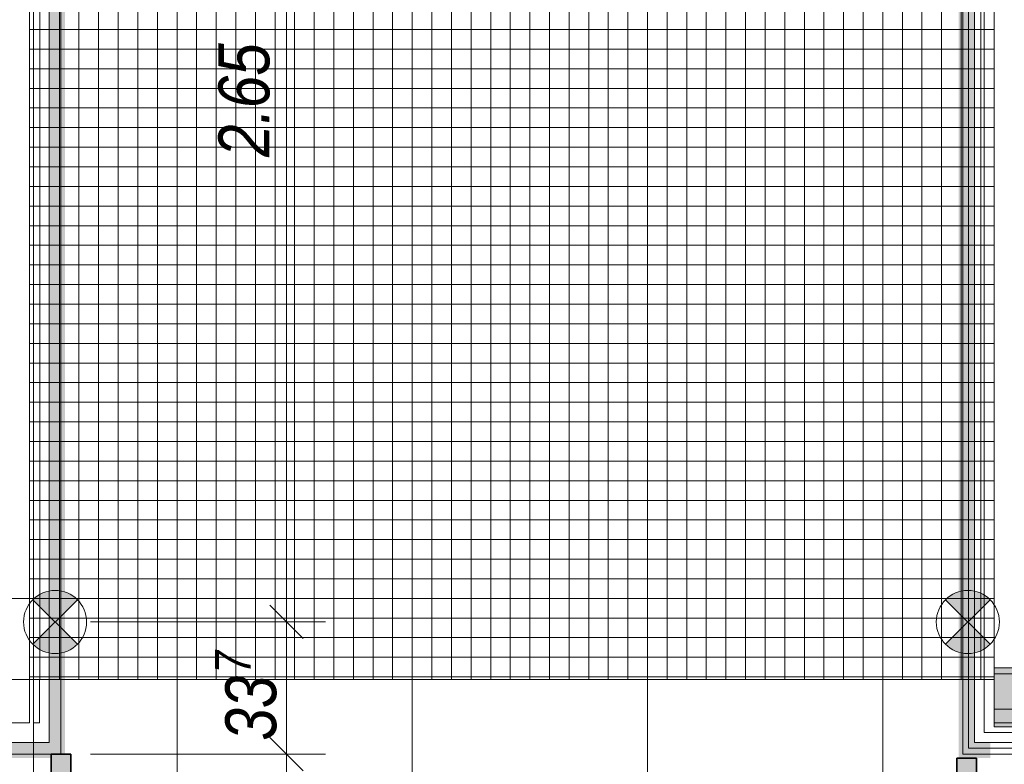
# Model space of a CAD drawing. Extents: x -620 to 300, y 62 to 1112.
# Tile 53 of 200: x -399 to -349, y 448 to 486. Entities that reach past the tile are written whole.
import ezdxf
from ezdxf.lldxf.tags import DXFTag

# ---------------------------------------------------------------- set-up
doc = ezdxf.new("R2010")
doc.units = 0
doc.layers.get('0').update_dxf_attribs({"lineweight": 13})
for name, color, linetype, lineweight, true_color in [('00_ E_ST_Handlaufleuchte', 7, 'Continuous', 13, 0xb2b200), ('00_E_ST_Handlaufleuchte_Bem', 7, 'Continuous', 5, 0x7d7d00), ('00_E_ST_Handlaufleuchte_Kabel', 3, 'Continuous', 18, 0x00ff00), ('00_E_ST_Handlaufleuchte_Übergabepunkte unter Terrassenplatte', 3, 'Continuous', 35, 0x00ff00), ('00_E_ST_Handlaufleuchte–Handlauf-Position', 7, 'Continuous', 5, 0x0000b2), ('30 -33 Aussenwände- 7 Fassade_ Elemente', 7, 'Continuous', 9, 0x00aacc), ('30 -34 Innenwände- 6 Elemente', 7, 'Continuous', 9, 0xff6633), ('30 -35 Decken- 2.2 Treppen Außen', 9, 'Continuous', 9, 0x808080), ('30 -36 Dächer- 3 Dachbeläge', 7, 'Continuous', 15, 0x9999ff), ('30 -36 Dächer- 4 Dachbekleidungen', 7, 'Continuous', 9, 0xccccff), ('60- 61 allgemeine Ausstattung- 4 Terrassen', 9, 'Continuous', 9, 0x808080)]:
    doc.layers.add(name, color=color, linetype=linetype, lineweight=lineweight, true_color=true_color)
doc.styles.get("Standard").update_dxf_attribs({"font": 'ARIALN.TTF'})
tags = doc.linetypes.add('grob-A06CPVLVL0', pattern=[14, 3, -8, 3]).pattern_tags.tags
tags[8:9] = [DXFTag(74, 4), DXFTag(75, 0), DXFTag(340, '0'), DXFTag(46, 0.0), DXFTag(50, 0.0), DXFTag(44, 0.0), DXFTag(45, 0.0)]
tags[6:7] = [DXFTag(74, 4), DXFTag(75, 0), DXFTag(340, '0'), DXFTag(46, 0.0), DXFTag(50, 0.0), DXFTag(44, 0.0), DXFTag(45, 0.0)]
tags[4:5] = [DXFTag(74, 4), DXFTag(75, 0), DXFTag(340, '0'), DXFTag(46, 0.0), DXFTag(50, 0.0), DXFTag(44, 0.0), DXFTag(45, 0.0)]

# ---------------------------------------------------------------- blocks, each defined once
blk = doc.blocks.new('Referenz-A06CPVM1L0')
at = {"layer": '30 -33 Aussenwände- 7 Fassade_ Elemente', "color": 0, "linetype": 'Continuous', "ltscale": 0.13}
for p, q in [((-444.236, 456.554), (-398.276, 456.554)), ((-398.276, 456.554), (-398.276, 452.414)), ((-398.276, 452.414), (-444.236, 452.414))]:
    blk.add_line(p, q, dxfattribs=at)
at = {"layer": '30 -34 Innenwände- 6 Elemente', "color": 0, "linetype": 'Continuous', "ltscale": 0.13}
for p, q in [((-350.676, 601.814), (-350.676, 448.614)), ((-350.076, 449.214), (-350.076, 601.814)), ((-349.076, 601.814), (-349.076, 450.214)), ((-396.676, 448.614), (-396.676, 552.614)), ((-397.276, 552.014), (-397.276, 449.214)), ((-398.276, 450.214), (-398.276, 551.014)), ((-444.236, 450.214), (-398.276, 450.214)), ((-349.076, 450.214), (26.884, 450.214)), ((-397.276, 449.214), (-444.236, 449.214)), ((26.884, 449.214), (-350.076, 449.214)), ((-444.236, 448.614), (-396.676, 448.614)), ((-350.676, 448.614), (26.884, 448.614))]:
    blk.add_line(p, q, dxfattribs=at)
at = {"layer": '30 -35 Decken- 2.2 Treppen Außen', "color": 0, "linetype": 'grob-A06CPVLVL0', "ltscale": 0.13}
blk.add_line((-398.076, 400.705), (-398.076, 519.014), dxfattribs=at)
at = {"layer": '30 -35 Decken- 2.2 Treppen Außen', "color": 0, "linetype": 'Continuous', "ltscale": 0.13}
blk.add_line((-398.076, 400.705), (-398.076, 519.014), dxfattribs=at)
at = {"layer": '30 -36 Dächer- 3 Dachbeläge', "color": 0, "linetype": 'Continuous', "ltscale": 0.15}
for p, q in [((-349.076, 453.014), (26.884, 453.014)), ((-349.076, 450.014), (-349.076, 453.014)), ((26.884, 450.014), (-349.076, 450.014))]:
    blk.add_line(p, q, dxfattribs=at)
at = {"layer": '30 -36 Dächer- 3 Dachbeläge', "color": 0, "lineweight": 0}
for points in [[(-349.076, 450.014), (-349.076, 453.014), (26.884, 450.014)], [(26.884, 450.014), (-349.076, 453.014), (26.884, 453.014)]]:
    blk.add_solid(points, dxfattribs=at)
at = {"layer": '30 -36 Dächer- 4 Dachbekleidungen', "color": 0, "linetype": 'Continuous', "ltscale": 0.13}
for p, q in [((-350.376, 601.214), (-350.376, 448.914)), ((-349.576, 449.714), (-349.576, 601.214)), ((-349.076, 452.714), (26.884, 452.714)), ((-349.076, 450.914), (-349.076, 452.714)), ((26.884, 450.914), (-349.076, 450.914)), ((26.884, 449.714), (-349.576, 449.714)), ((-350.376, 448.914), (26.884, 448.914))]:
    blk.add_line(p, q, dxfattribs=at)
at = {"layer": '60- 61 allgemeine Ausstattung- 4 Terrassen', "color": 0}
for p, q in [((-397.756, 452.414), (-397.756, 601.814)), ((-396.756, 452.414), (-396.756, 601.814)), ((-395.756, 452.414), (-395.756, 601.814)), ((-394.756, 452.414), (-394.756, 601.814)), ((-393.756, 452.414), (-393.756, 601.814)), ((-392.756, 452.414), (-392.756, 601.814)), ((-391.756, 452.414), (-391.756, 601.814)), ((-390.756, 452.414), (-390.756, 601.814)), ((-389.756, 452.414), (-389.756, 601.814)), ((-388.756, 452.414), (-388.756, 601.814)), ((-387.756, 452.414), (-387.756, 601.814)), ((-386.756, 452.414), (-386.756, 601.814)), ((-385.756, 452.414), (-385.756, 601.814)), ((-384.756, 452.414), (-384.756, 601.814)), ((-383.756, 452.414), (-383.756, 601.814)), ((-382.756, 452.414), (-382.756, 601.814)), ((-381.756, 452.414), (-381.756, 601.814)), ((-380.756, 452.414), (-380.756, 601.814)), ((-379.756, 452.414), (-379.756, 601.814)), ((-378.756, 452.414), (-378.756, 601.814)), ((-377.756, 452.414), (-377.756, 601.814)), ((-376.756, 452.414), (-376.756, 601.814)), ((-375.756, 452.414), (-375.756, 601.814)), ((-374.756, 452.414), (-374.756, 601.814)), ((-373.756, 452.414), (-373.756, 601.814)), ((-372.756, 452.414), (-372.756, 601.814)), ((-371.756, 452.414), (-371.756, 601.814)), ((-370.756, 452.414), (-370.756, 601.814)), ((-369.756, 452.414), (-369.756, 601.814)), ((-368.756, 452.414), (-368.756, 601.814)), ((-367.756, 452.414), (-367.756, 601.814)), ((-366.756, 452.414), (-366.756, 601.814)), ((-365.756, 452.414), (-365.756, 601.814)), ((-364.756, 452.414), (-364.756, 601.814)), ((-363.756, 452.414), (-363.756, 601.814)), ((-362.756, 452.414), (-362.756, 601.814)), ((-361.756, 452.414), (-361.756, 601.814)), ((-360.756, 452.414), (-360.756, 601.814)), ((-359.756, 452.414), (-359.756, 601.814)), ((-358.756, 452.414), (-358.756, 601.814)), ((-357.756, 452.414), (-357.756, 601.814)), ((-356.756, 452.414), (-356.756, 601.814)), ((-355.756, 452.414), (-355.756, 601.814)), ((-354.756, 452.414), (-354.756, 601.814)), ((-353.756, 452.414), (-353.756, 601.814)), ((-352.756, 452.414), (-352.756, 601.814)), ((-351.756, 452.414), (-351.756, 601.814)), ((-350.756, 452.414), (-350.756, 601.814)), ((-349.756, 452.414), (-349.756, 601.814)), ((-349.076, 452.414), (-349.076, 601.814)), ((-398.076, 452.414), (-398.076, 597.673)), ((-397.756, 452.414), (-397.756, 597.673)), ((-396.756, 452.414), (-396.756, 597.673)), ((-395.756, 452.414), (-395.756, 597.673)), ((-394.756, 452.414), (-394.756, 597.673)), ((-393.756, 452.414), (-393.756, 597.673)), ((-392.756, 452.414), (-392.756, 597.673)), ((-391.756, 452.414), (-391.756, 597.673)), ((-390.756, 452.414), (-390.756, 597.673)), ((-389.756, 452.414), (-389.756, 597.673)), ((-388.756, 452.414), (-388.756, 597.673)), ((-387.756, 452.414), (-387.756, 597.673)), ((-386.756, 452.414), (-386.756, 597.673)), ((-385.756, 452.414), (-385.756, 597.673)), ((-384.756, 452.414), (-384.756, 597.673)), ((-383.756, 452.414), (-383.756, 597.673)), ((-382.756, 452.414), (-382.756, 597.673)), ((-381.756, 452.414), (-381.756, 597.673)), ((-380.756, 452.414), (-380.756, 597.673)), ((-379.756, 452.414), (-379.756, 597.673)), ((-378.756, 452.414), (-378.756, 597.673)), ((-377.756, 452.414), (-377.756, 597.673)), ((-376.756, 452.414), (-376.756, 597.673)), ((-375.756, 452.414), (-375.756, 597.673)), ((-374.756, 452.414), (-374.756, 597.673)), ((-373.756, 452.414), (-373.756, 597.673)), ((-372.756, 452.414), (-372.756, 597.673)), ((-371.756, 452.414), (-371.756, 597.673)), ((-370.756, 452.414), (-370.756, 597.673)), ((-369.756, 452.414), (-369.756, 597.673)), ((-368.756, 452.414), (-368.756, 597.673)), ((-367.756, 452.414), (-367.756, 597.673)), ((-366.756, 452.414), (-366.756, 597.673)), ((-365.756, 452.414), (-365.756, 597.673)), ((-364.756, 452.414), (-364.756, 597.673)), ((-363.756, 452.414), (-363.756, 597.673)), ((-362.756, 452.414), (-362.756, 597.673)), ((-361.756, 452.414), (-361.756, 597.673)), ((-360.756, 452.414), (-360.756, 597.673)), ((-359.756, 452.414), (-359.756, 597.673)), ((-358.756, 452.414), (-358.756, 597.673)), ((-357.756, 452.414), (-357.756, 597.673)), ((-356.756, 452.414), (-356.756, 597.673)), ((-355.756, 452.414), (-355.756, 597.673)), ((-354.756, 452.414), (-354.756, 597.673)), ((-353.756, 452.414), (-353.756, 597.673)), ((-352.756, 452.414), (-352.756, 597.673)), ((-351.756, 452.414), (-351.756, 597.673)), ((-350.756, 452.414), (-350.756, 597.673)), ((-349.756, 452.414), (-349.756, 597.673)), ((-349.076, 597.673), (-349.076, 452.414)), ((-398.276, 551.014), (-398.276, 452.414)), ((-398.276, 485.554), (-349.076, 485.554)), ((-398.076, 485.554), (-349.076, 485.554)), ((-398.276, 484.554), (-349.076, 484.554)), ((-398.076, 484.554), (-349.076, 484.554)), ((-398.276, 483.554), (-349.076, 483.554)), ((-398.076, 483.554), (-349.076, 483.554)), ((-398.276, 482.554), (-349.076, 482.554)), ((-398.076, 482.554), (-349.076, 482.554)), ((-398.276, 481.554), (-349.076, 481.554)), ((-398.076, 481.554), (-349.076, 481.554)), ((-398.276, 480.554), (-349.076, 480.554)), ((-398.076, 480.554), (-349.076, 480.554)), ((-398.276, 479.554), (-349.076, 479.554)), ((-398.076, 479.554), (-349.076, 479.554)), ((-398.276, 478.554), (-349.076, 478.554)), ((-398.076, 478.554), (-349.076, 478.554)), ((-398.276, 477.554), (-349.076, 477.554)), ((-398.076, 477.554), (-349.076, 477.554)), ((-398.276, 476.554), (-349.076, 476.554)), ((-398.076, 476.554), (-349.076, 476.554)), ((-398.276, 475.554), (-349.076, 475.554)), ((-398.076, 475.554), (-349.076, 475.554)), ((-398.276, 474.554), (-349.076, 474.554)), ((-398.076, 474.554), (-349.076, 474.554)), ((-398.276, 473.554), (-349.076, 473.554)), ((-398.076, 473.554), (-349.076, 473.554)), ((-398.276, 472.554), (-349.076, 472.554)), ((-398.076, 472.554), (-349.076, 472.554)), ((-398.276, 471.554), (-349.076, 471.554)), ((-398.076, 471.554), (-349.076, 471.554)), ((-398.276, 470.554), (-349.076, 470.554)), ((-398.076, 470.554), (-349.076, 470.554)), ((-398.276, 469.554), (-349.076, 469.554)), ((-398.076, 469.554), (-349.076, 469.554)), ((-398.276, 468.554), (-349.076, 468.554)), ((-398.076, 468.554), (-349.076, 468.554)), ((-398.276, 467.554), (-349.076, 467.554)), ((-398.076, 467.554), (-349.076, 467.554)), ((-398.276, 466.554), (-349.076, 466.554)), ((-398.076, 466.554), (-349.076, 466.554)), ((-398.276, 465.554), (-349.076, 465.554)), ((-398.076, 465.554), (-349.076, 465.554)), ((-398.276, 464.554), (-349.076, 464.554)), ((-398.076, 464.554), (-349.076, 464.554)), ((-398.276, 463.554), (-349.076, 463.554)), ((-398.076, 463.554), (-349.076, 463.554)), ((-398.276, 462.554), (-349.076, 462.554)), ((-398.076, 462.554), (-349.076, 462.554)), ((-398.276, 461.554), (-349.076, 461.554)), ((-398.076, 461.554), (-349.076, 461.554)), ((-398.276, 460.554), (-349.076, 460.554)), ((-398.076, 460.554), (-349.076, 460.554)), ((-398.276, 459.554), (-349.076, 459.554)), ((-398.076, 459.554), (-349.076, 459.554)), ((-398.276, 458.554), (-349.076, 458.554)), ((-398.076, 458.554), (-349.076, 458.554)), ((-398.276, 457.554), (-349.076, 457.554)), ((-398.076, 457.554), (-349.076, 457.554)), ((-398.276, 456.554), (-349.076, 456.554)), ((-398.076, 456.554), (-349.076, 456.554)), ((-398.276, 455.554), (-349.076, 455.554)), ((-398.076, 455.554), (-349.076, 455.554)), ((-398.276, 454.554), (-349.076, 454.554)), ((-398.076, 454.554), (-349.076, 454.554)), ((-398.276, 453.554), (-349.076, 453.554)), ((-398.076, 453.554), (-349.076, 453.554)), ((-398.276, 452.554), (-349.076, 452.554)), ((-398.076, 452.554), (-349.076, 452.554)), ((-398.276, 452.414), (-349.076, 452.414)), ((-349.076, 452.414), (-398.076, 452.414)), ((-349.076, 452.414), (-397.776, 452.414)), ((-397.776, 452.414), (-397.776, 450.214)), ((-390.756, 214.014), (-390.756, 452.414)), ((-378.756, 214.014), (-378.756, 452.414)), ((-366.756, 214.014), (-366.756, 452.414)), ((-354.756, 214.014), (-354.756, 452.414)), ((-349.076, 450.214), (-349.076, 452.414)), ((-397.776, 450.214), (-398.076, 450.214)), ((-398.076, 450.214), (-398.076, 373.014)), ((26.884, 450.214), (-349.076, 450.214))]:
    blk.add_line(p, q, dxfattribs=at)
at = {"layer": '60- 61 allgemeine Ausstattung- 4 Terrassen', "color": 0, "linetype": 'Continuous', "ltscale": 0.13}
for p, q in [((-444.236, 456.554), (-398.276, 456.554)), ((-398.276, 456.554), (-398.276, 452.414)), ((-398.276, 452.414), (-444.236, 452.414))]:
    blk.add_line(p, q, dxfattribs=at)
blk = doc.blocks.new('Blockreferenz-A06CPVM7L0')
at = {"lineweight": -2}
for points in [[(-350.416, 455.353), (-351.553, 456.49), (-351.22, 456.746), (-350.833, 456.907), (-350.416, 456.961), (-350, 456.907), (-349.612, 456.746), (-349.279, 456.49)], [(-351.553, 454.216), (-350.416, 455.353), (-349.279, 454.216), (-349.612, 453.96), (-350, 453.8), (-350.416, 453.745), (-350.833, 453.8), (-351.22, 453.96)]]:
    blk.add_hatch(color=0, dxfattribs=at).paths.add_polyline_path(points)
at = {"color": 0, "lineweight": -2}
for p, q in [((-349.279, 454.216), (-351.553, 456.49)), ((-351.553, 454.216), (-349.279, 456.49))]:
    blk.add_line(p, q, dxfattribs=at)
blk.add_circle((-350.416, 455.353), 1.608, dxfattribs=at)
blk = doc.blocks.new('Blockreferenz-A06CPVMBL0')
at = {"lineweight": -2}
for points in [[(-396.976, 455.353), (-398.113, 456.49), (-397.78, 456.746), (-397.393, 456.907), (-396.976, 456.961), (-396.56, 456.907), (-396.172, 456.746), (-395.839, 456.49)], [(-398.113, 454.216), (-396.976, 455.353), (-395.839, 454.216), (-396.172, 453.96), (-396.56, 453.8), (-396.976, 453.745), (-397.393, 453.8), (-397.78, 453.96)]]:
    blk.add_hatch(color=0, dxfattribs=at).paths.add_polyline_path(points)
at = {"color": 0, "lineweight": -2}
for p, q in [((-395.839, 454.216), (-398.113, 456.49)), ((-398.113, 454.216), (-395.839, 456.49))]:
    blk.add_line(p, q, dxfattribs=at)
blk.add_circle((-396.976, 455.353), 1.608, dxfattribs=at)
blk = doc.blocks.new('Maß-A06CPVMPL0')
at = {"color": 0, "linetype": 'ByBlock', "lineweight": -2, "ltscale": 0.13}
for p, q in [((-384.328, 507.505), (-386.025, 509.202)), ((-383.176, 508.353), (-395.176, 508.353)), ((-385.176, 508.353), (-385.176, 455.353)), ((-384.328, 454.505), (-386.025, 456.202)), ((-383.176, 455.353), (-395.176, 455.353))]:
    blk.add_line(p, q, dxfattribs=at)
at = {"color": 0, "linetype": 'ByBlock', "lineweight": -2, "ltscale": 0.13, "insert": (-388.643, 479.058), "char_height": 2.6, "attachment_point": 1, "rotation": 90}
blk.add_mtext('{\\fArial Narrow|b0|i1;2.65}', dxfattribs=at)
blk = doc.blocks.new('Maß-A06CPVMRL0')
at = {"color": 0, "linetype": 'ByBlock', "lineweight": -2, "ltscale": 0.13}
for p, q in [((-385.176, 458.747), (-385.176, 438.894)), ((-386.025, 456.202), (-384.328, 454.505)), ((-383.176, 455.353), (-395.176, 455.353)), ((-386.025, 449.462), (-384.328, 447.765)), ((-383.176, 448.614), (-395.176, 448.614))]:
    blk.add_line(p, q, dxfattribs=at)
at = {"color": 0, "linetype": 'ByBlock', "lineweight": -2, "ltscale": 0.13, "attachment_point": 1, "rotation": 90}
for s, insert, char_height in [('{\\fArial Narrow|b0|i1;7}', (-388.814, 452.723), 1.82), ('{\\fArial Narrow|b0|i1;33}', (-388.294, 449.306), 2.6)]:
    blk.add_mtext(s, dxfattribs=dict(at, insert=insert, char_height=char_height))
blk = doc.blocks.new('Polygon-A06CPVN5L0')
at = {"color": 0, "linetype": 'ByBlock', "lineweight": -2, "ltscale": 0.13}
blk.add_solid([(-350.076, 448.414), (-350.876, 448.414), (-350.076, 601.814), (-350.876, 601.814)], dxfattribs=at)
blk = doc.blocks.new('Polygon-A06CPVN7L0')
at = {"linetype": 'ByBlock', "lineweight": -2, "ltscale": 0.13}
blk.add_hatch(color=0, dxfattribs=at).paths.add_polyline_path([(-437.676, 449.214), (-397.276, 449.214), (-397.276, 552.014), (-396.476, 552.014), (-396.476, 448.414), (-437.676, 448.414)])
blk = doc.blocks.new('Polygon-A06CPVN9L0')
at = {"color": 0, "linetype": 'ByBlock', "lineweight": -2, "ltscale": 0.13}
blk.add_solid([(-350.076, 449.214), (-349.276, 449.214), (-350.076, 448.414), (-349.276, 448.414)], dxfattribs=at)
blk = doc.blocks.new('Pfeil-A06CPVQ5L0')
at = {"linetype": 'ByBlock', "lineweight": -2, "ltscale": 0.35}
blk.add_hatch(color=0, dxfattribs=at).paths.add_polyline_path([(-397.176, 448.614), (-396.176, 448.614), (-396.176, 447.614), (-395.676, 447.614), (-396.676, 446.614), (-397.676, 447.614), (-397.176, 447.614)])
at = {"color": 0, "linetype": 'ByBlock', "lineweight": -2, "ltscale": 0.35}
for p, q in [((-397.176, 448.614), (-396.176, 448.614)), ((-397.176, 447.614), (-397.176, 448.614)), ((-396.176, 448.614), (-396.176, 447.614)), ((-396.676, 446.614), (-397.676, 447.614)), ((-397.676, 447.614), (-397.176, 447.614)), ((-395.676, 447.614), (-396.676, 446.614)), ((-396.176, 447.614), (-395.676, 447.614))]:
    blk.add_line(p, q, dxfattribs=at)
blk = doc.blocks.new('Pfeil-A06CPVQ7L0')
at = {"linetype": 'ByBlock', "lineweight": -2, "ltscale": 0.35}
blk.add_hatch(color=0, dxfattribs=at).paths.add_polyline_path([(-350.976, 448.414), (-349.976, 448.414), (-349.976, 447.414), (-349.476, 447.414), (-350.476, 446.414), (-351.476, 447.414), (-350.976, 447.414)])
at = {"color": 0, "linetype": 'ByBlock', "lineweight": -2, "ltscale": 0.35}
for p, q in [((-350.976, 448.414), (-349.976, 448.414)), ((-350.976, 447.414), (-350.976, 448.414)), ((-349.976, 448.414), (-349.976, 447.414)), ((-350.476, 446.414), (-351.476, 447.414)), ((-351.476, 447.414), (-350.976, 447.414)), ((-349.476, 447.414), (-350.476, 446.414)), ((-349.976, 447.414), (-349.476, 447.414))]:
    blk.add_line(p, q, dxfattribs=at)
blk = doc.blocks.new('Polylinie-A06CPVQ9L0')
at = {"color": 0, "linetype": 'ByBlock', "lineweight": -2, "ltscale": 0.18}
blk.add_solid([(-397.075, 552.183), (-396.875, 552.383), (-397.075, 448.615), (-396.875, 448.615)], dxfattribs=at)
blk = doc.blocks.new('Polylinie-A06CPVQBL0')
at = {"color": 0, "linetype": 'ByBlock', "lineweight": -2, "ltscale": 0.18}
for points in [[(-397.075, 448.615), (-396.875, 448.615), (-397.075, 441.058), (-396.875, 441.258)], [(-397.075, 441.058), (-396.875, 441.258), (-385.289, 441.058), (-385.089, 441.258)], [(-385.289, 441.058), (-385.089, 441.258), (-385.289, 440.12), (-385.089, 440.12)]]:
    blk.add_solid(points, dxfattribs=at)
blk = doc.blocks.new('Polylinie-A06CPVQDL0')
at = {"color": 0, "linetype": 'ByBlock', "lineweight": -2, "ltscale": 0.18}
for points in [[(-350.576, 448.414), (-350.376, 448.414), (-350.576, 441.258), (-350.376, 441.058)], [(-350.576, 441.258), (-350.376, 441.058), (-384.746, 441.258), (-384.546, 441.058)], [(-384.746, 441.258), (-384.546, 441.058), (-384.746, 440.127), (-384.546, 440.127)]]:
    blk.add_solid(points, dxfattribs=at)

msp = doc.modelspace()

# ---------------------------------------------------------------- linework, layer by layer
at = {"layer": '00_E_ST_Handlaufleuchte_Kabel', "ltscale": 0.18}
msp.add_solid([(-350.576, 561.313), (-350.376, 561.313), (-350.576, 448.414), (-350.376, 448.414)], dxfattribs=at)

# ---------------------------------------------------------------- block references
at = {"color": 8, "lineweight": 13, "ltscale": 0.13, "true_color": 0x808080}
msp.add_blockref('Referenz-A06CPVM1L0', (0, 0), dxfattribs=at)
at = {"layer": '00_ E_ST_Handlaufleuchte', "ltscale": 0.13}
for name in ['Blockreferenz-A06CPVMBL0', 'Blockreferenz-A06CPVM7L0']:
    msp.add_blockref(name, (0, 0), dxfattribs=at)
at = {"layer": '00_E_ST_Handlaufleuchte_Bem', "ltscale": 0.13}
for name in ['Maß-A06CPVMPL0', 'Maß-A06CPVMRL0']:
    msp.add_blockref(name, (0, 0), dxfattribs=at)
at = {"layer": '00_E_ST_Handlaufleuchte_Kabel', "ltscale": 0.18}
for name in ['Polylinie-A06CPVQ9L0', 'Polylinie-A06CPVQBL0', 'Polylinie-A06CPVQDL0']:
    msp.add_blockref(name, (0, 0), dxfattribs=at)
at = {"layer": '00_E_ST_Handlaufleuchte_Übergabepunkte unter Terrassenplatte', "ltscale": 0.35}
for name in ['Pfeil-A06CPVQ5L0', 'Pfeil-A06CPVQ7L0']:
    msp.add_blockref(name, (0, 0), dxfattribs=at)
at = {"layer": '00_E_ST_Handlaufleuchte–Handlauf-Position', "ltscale": 0.13}
for name in ['Polygon-A06CPVN5L0', 'Polygon-A06CPVN7L0', 'Polygon-A06CPVN9L0']:
    msp.add_blockref(name, (0, 0), dxfattribs=at)

doc.saveas('drawing.dxf')
